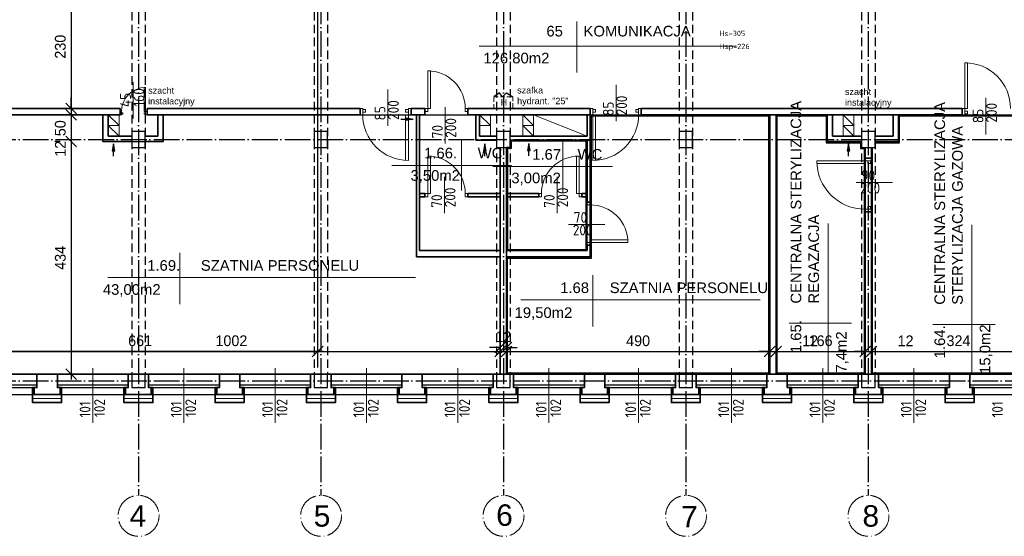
# Model space of a CAD drawing. Header units: millimetres. Extents: x -642 to 14033, y 1994 to 13520.
# Tile 8 of 72: x 1386 to 3220, y 10957 to 11921. Entities that reach past the tile are written whole.
import ezdxf

# ---------------------------------------------------------------- set-up
doc = ezdxf.new("R2010")
doc.units = ezdxf.units.MM
doc.linetypes.add('ACAD_ISO04W100', pattern=[30.5, 24, -3, 0.5, -3])
doc.linetypes.add('KRESKOWA_X2', pattern=[12, 8, -4])
for name, color, linetype, lineweight in [('drzwi', 140, 'Continuous', 13), ('KOMINY', 43, 'Continuous', 15), ('NR', 7, 'Continuous', 13), ('opisy drzwi', 40, 'Continuous', 13), ('opisy pom', 3, 'Continuous', 18), ('OPISY POM. 100', 150, 'Continuous', 20), ('opisy pom.50', 3, 'Continuous', 20), ('sciany', 4, 'Continuous', 35), ('symetria', 7, 'ACAD_ISO04W100', 9), ('słupy', 2, 'Continuous', 30), ('wymiary', 1, 'Continuous', 13), ('ściany-OCIEPLENIE', 201, 'Continuous', 9)]:
    doc.layers.add(name, color=color, linetype=linetype, lineweight=lineweight)
doc.layers.add('POWIERZCHNIA', color=123, linetype='Continuous', plot=False)
doc.styles.add('ISO', font='isocp.shx')
doc.styles.add('ROMANS', font='ROMANS')
doc.styles.add('style1', font='arial.ttf')
doc.styles.add('SYSTEM', font='TXT')
doc.linetypes.add('BATTING', pattern='A,0.0001,-0.1,[134,ltypeshp.shx,S=0.1,R=0,X=-0.1,Y=0],-0.2,[134,ltypeshp.shx,S=0.1,R=180,X=0.1,Y=0],-0.1', length=0.4001)
doc.dimstyles.new('Jacek2', dxfattribs={"dimscale": 2, "dimtxt": 10, "dimasz": 10, "dimexe": 15, "dimexo": 15, "dimgap": 5, "dimtad": 1, "dimdec": 0, "dimzin": 0, "dimdsep": 46, "dimtxsty": 'Standard', "dimblk": 'OBLIQUE', "dimcen": 0, "dimdle": 5, "dimadec": 1, "dimazin": 0, "dimtfac": 1, "dimtdec": 0, "dimtofl": 0, "dimtmove": 0, "dimatfit": 3, "dimfxl": 1, "dimtolj": 1, "dimtzin": 0, "dimarcsym": 0})

# ---------------------------------------------------------------- blocks, each defined once
blk = doc.blocks.new('_OBLIQUE')
at = {"color": 0, "linetype": 'ByBlock'}
blk.add_line((-0.5, -0.5), (0.5, 0.5), dxfattribs=at)
blk = doc.blocks.new('*D18')
at = {"layer": 'Defpoints', "color": 0, "transparency": 16777216}
for p in [(2281.1, 11302), (2281.1, 11302), (1279.6, 11265)]:
    blk.add_point(p, dxfattribs=at)
at = {"layer": 'wymiary', "color": 0, "lineweight": -2, "transparency": 16777216}
for p, q in [((1279.6, 11295), (1279.6, 11332)), ((1269.6, 11302), (2291.1, 11302))]:
    blk.add_line(p, q, dxfattribs=at)
at = {"layer": 'wymiary', "color": 0, "lineweight": -2, "transparency": 16777216, "xscale": 20, "yscale": 20, "zscale": 20, "rotation": 180}
blk.add_blockref('_OBLIQUE', (1279.6, 11302), dxfattribs=at)
at = {"layer": 'wymiary', "color": 0, "lineweight": -2, "transparency": 16777216, "xscale": 20, "yscale": 20, "zscale": 20}
blk.add_blockref('_OBLIQUE', (2281.1, 11302), dxfattribs=at)
at = {"layer": 'wymiary', "color": 0, "transparency": 16777216, "insert": (1780.4, 11322), "char_height": 20, "attachment_point": 5}
blk.add_mtext('\\A1;1002', dxfattribs=at)
blk = doc.blocks.new('*D23')
at = {"layer": 'Defpoints', "color": 0, "transparency": 16777216}
for p in [(1491.1, 11985.4), (1481.7, 11755.4), (1491.1, 11755.4)]:
    blk.add_point(p, dxfattribs=at)
at = {"layer": 'wymiary', "color": 0, "lineweight": -2, "transparency": 16777216}
for p, q in [((1461.1, 11985.4), (1451.7, 11985.4)), ((1481.7, 11995.4), (1481.7, 11745.4)), ((1461.1, 11755.4), (1451.7, 11755.4))]:
    blk.add_line(p, q, dxfattribs=at)
at = {"layer": 'wymiary', "color": 0, "lineweight": -2, "transparency": 16777216, "xscale": 20, "yscale": 20, "zscale": 20}
for p, rotation in [((1481.7, 11985.4), 90), ((1481.7, 11755.4), 270)]:
    blk.add_blockref('_OBLIQUE', p, dxfattribs=dict(at, rotation=rotation))
at = {"layer": 'wymiary', "color": 0, "transparency": 16777216, "insert": (1461.7, 11870.4), "char_height": 20, "attachment_point": 5, "rotation": 90}
blk.add_mtext('\\A1;230', dxfattribs=at)
blk = doc.blocks.new('*D2')
at = {"layer": 'Defpoints', "color": 0, "transparency": 16777216}
for p in [(1491.1, 11743.4), (1481.7, 11693.4), (1491.1, 11693.4)]:
    blk.add_point(p, dxfattribs=at)
at = {"layer": 'wymiary', "color": 0, "lineweight": -2, "transparency": 16777216}
for p, q in [((1461.1, 11743.4), (1451.7, 11743.4)), ((1481.7, 11753.4), (1481.7, 11683.4)), ((1461.1, 11693.4), (1451.7, 11693.4))]:
    blk.add_line(p, q, dxfattribs=at)
at = {"layer": 'wymiary', "color": 0, "lineweight": -2, "transparency": 16777216, "xscale": 20, "yscale": 20, "zscale": 20}
for p, rotation in [((1481.7, 11743.4), 90), ((1481.7, 11693.4), 270)]:
    blk.add_blockref('_OBLIQUE', p, dxfattribs=dict(at, rotation=rotation))
at = {"layer": 'wymiary', "color": 0, "transparency": 16777216, "insert": (1461.7, 11718.4), "char_height": 20, "attachment_point": 5, "rotation": 90}
blk.add_mtext('\\A1;50', dxfattribs=at)
blk = doc.blocks.new('*D3')
at = {"layer": 'Defpoints', "color": 0, "transparency": 16777216}
for p in [(1481.7, 11743.4), (1491.1, 11755.4), (1491.1, 11743.4)]:
    blk.add_point(p, dxfattribs=at)
at = {"layer": 'wymiary', "color": 0, "lineweight": -2, "transparency": 16777216}
for p, q in [((1481.7, 11755.4), (1481.7, 11775.4)), ((1461.1, 11755.4), (1451.7, 11755.4)), ((1461.1, 11743.4), (1451.7, 11743.4)), ((1481.7, 11743.4), (1481.7, 11656.8))]:
    blk.add_line(p, q, dxfattribs=at)
at = {"layer": 'wymiary', "color": 0, "lineweight": -2, "transparency": 16777216, "xscale": 20, "yscale": 20, "zscale": 20}
for p, rotation in [((1481.7, 11755.4), 270), ((1481.7, 11743.4), 90)]:
    blk.add_blockref('_OBLIQUE', p, dxfattribs=dict(at, rotation=rotation))
at = {"layer": 'wymiary', "color": 0, "transparency": 16777216, "insert": (1461.7, 11680.1), "char_height": 20, "attachment_point": 5, "rotation": 90}
blk.add_mtext('\\A1;12', dxfattribs=at)
blk = doc.blocks.new('*D88')
at = {"layer": 'Defpoints', "color": 0, "transparency": 16777216}
for p in [(1491.1, 11693.4), (1481.7, 11259.9), (1491.1, 11259.9)]:
    blk.add_point(p, dxfattribs=at)
at = {"layer": 'wymiary', "color": 0, "lineweight": -2, "transparency": 16777216}
for p, q in [((1461.1, 11693.4), (1451.7, 11693.4)), ((1481.7, 11703.4), (1481.7, 11249.9)), ((1461.1, 11259.9), (1451.7, 11259.9))]:
    blk.add_line(p, q, dxfattribs=at)
at = {"layer": 'wymiary', "color": 0, "lineweight": -2, "transparency": 16777216, "xscale": 20, "yscale": 20, "zscale": 20}
for p, rotation in [((1481.7, 11693.4), 90), ((1481.7, 11259.9), 270)]:
    blk.add_blockref('_OBLIQUE', p, dxfattribs=dict(at, rotation=rotation))
at = {"layer": 'wymiary', "color": 0, "transparency": 16777216, "insert": (1461.7, 11476.7), "char_height": 20, "attachment_point": 5, "rotation": 90}
blk.add_mtext('\\A1;434', dxfattribs=at)
blk = doc.blocks.new('*D169')
at = {"layer": 'Defpoints', "color": 0, "transparency": 16777216}
for p in [(2281.1, 11302), (2293.1, 11309.7), (2293.1, 11301.7)]:
    blk.add_point(p, dxfattribs=at)
at = {"layer": 'wymiary', "color": 0, "lineweight": -2, "transparency": 16777216}
for p, q in [((2281.1, 11332), (2281.1, 11339.7)), ((2293.1, 11331.7), (2293.1, 11339.7)), ((2281.1, 11309.7), (2261.1, 11309.7)), ((2293.1, 11309.7), (2313.1, 11309.7))]:
    blk.add_line(p, q, dxfattribs=at)
at = {"layer": 'wymiary', "color": 0, "lineweight": -2, "transparency": 16777216, "xscale": 20, "yscale": 20, "zscale": 20}
blk.add_blockref('_OBLIQUE', (2281.1, 11309.7), dxfattribs=at)
at = {"layer": 'wymiary', "color": 0, "lineweight": -2, "transparency": 16777216, "xscale": 20, "yscale": 20, "zscale": 20, "rotation": 180}
blk.add_blockref('_OBLIQUE', (2293.1, 11309.7), dxfattribs=at)
at = {"layer": 'wymiary', "color": 0, "transparency": 16777216, "insert": (2287.1, 11329.7), "char_height": 20, "attachment_point": 5}
blk.add_mtext('\\A1;12', dxfattribs=at)
blk = doc.blocks.new('*D170')
at = {"layer": 'Defpoints', "color": 0, "transparency": 16777216}
for p in [(2293.1, 11301.7), (2783.3, 11302), (2783.3, 11259.9)]:
    blk.add_point(p, dxfattribs=at)
at = {"layer": 'wymiary', "color": 0, "lineweight": -2, "transparency": 16777216}
for p, q in [((2293.1, 11331.7), (2293.1, 11332)), ((2783.3, 11289.9), (2783.3, 11332)), ((2283.1, 11302), (2793.3, 11302))]:
    blk.add_line(p, q, dxfattribs=at)
at = {"layer": 'wymiary', "color": 0, "lineweight": -2, "transparency": 16777216, "xscale": 20, "yscale": 20, "zscale": 20, "rotation": 180}
blk.add_blockref('_OBLIQUE', (2293.1, 11302), dxfattribs=at)
at = {"layer": 'wymiary', "color": 0, "lineweight": -2, "transparency": 16777216, "xscale": 20, "yscale": 20, "zscale": 20}
blk.add_blockref('_OBLIQUE', (2783.3, 11302), dxfattribs=at)
at = {"layer": 'wymiary', "color": 0, "transparency": 16777216, "insert": (2538.2, 11322), "char_height": 20, "attachment_point": 5}
blk.add_mtext('\\A1;490', dxfattribs=at)
blk = doc.blocks.new('*D171')
at = {"layer": 'Defpoints', "color": 0, "transparency": 16777216}
for p in [(2795.3, 11302), (2783.3, 11259.9), (2795.3, 11259.9)]:
    blk.add_point(p, dxfattribs=at)
at = {"layer": 'wymiary', "color": 0, "lineweight": -2, "transparency": 16777216}
for p, q in [((2783.3, 11289.9), (2783.3, 11332)), ((2795.3, 11289.9), (2795.3, 11332)), ((2783.3, 11302), (2763.3, 11302)), ((2795.3, 11302), (2882, 11302))]:
    blk.add_line(p, q, dxfattribs=at)
at = {"layer": 'wymiary', "color": 0, "lineweight": -2, "transparency": 16777216, "xscale": 20, "yscale": 20, "zscale": 20}
blk.add_blockref('_OBLIQUE', (2783.3, 11302), dxfattribs=at)
at = {"layer": 'wymiary', "color": 0, "lineweight": -2, "transparency": 16777216, "xscale": 20, "yscale": 20, "zscale": 20, "rotation": 180}
blk.add_blockref('_OBLIQUE', (2795.3, 11302), dxfattribs=at)
at = {"layer": 'wymiary', "color": 0, "transparency": 16777216, "insert": (2858.7, 11322), "char_height": 20, "attachment_point": 5}
blk.add_mtext('\\A1;12', dxfattribs=at)
blk = doc.blocks.new('*D172')
at = {"layer": 'Defpoints', "color": 0, "transparency": 16777216}
for p in [(2961.1, 11302), (2795.3, 11259.9), (2961.1, 11259.9)]:
    blk.add_point(p, dxfattribs=at)
at = {"layer": 'wymiary', "color": 0, "lineweight": -2, "transparency": 16777216}
for p, q in [((2795.3, 11289.9), (2795.3, 11332)), ((2961.1, 11289.9), (2961.1, 11332)), ((2785.3, 11302), (2971.1, 11302))]:
    blk.add_line(p, q, dxfattribs=at)
at = {"layer": 'wymiary', "color": 0, "lineweight": -2, "transparency": 16777216, "xscale": 20, "yscale": 20, "zscale": 20, "rotation": 180}
blk.add_blockref('_OBLIQUE', (2795.3, 11302), dxfattribs=at)
at = {"layer": 'wymiary', "color": 0, "lineweight": -2, "transparency": 16777216, "xscale": 20, "yscale": 20, "zscale": 20}
blk.add_blockref('_OBLIQUE', (2961.1, 11302), dxfattribs=at)
at = {"layer": 'wymiary', "color": 0, "transparency": 16777216, "insert": (2878.2, 11322), "char_height": 20, "attachment_point": 5}
blk.add_mtext('\\A1;166', dxfattribs=at)
blk = doc.blocks.new('*D173')
at = {"layer": 'Defpoints', "color": 0, "transparency": 16777216}
for p in [(2973.1, 11302), (2961.1, 11259.9), (2973.1, 11259.9)]:
    blk.add_point(p, dxfattribs=at)
at = {"layer": 'wymiary', "color": 0, "lineweight": -2, "transparency": 16777216}
for p, q in [((2961.1, 11289.9), (2961.1, 11332)), ((2973.1, 11289.9), (2973.1, 11332)), ((2961.1, 11302), (2941.1, 11302)), ((2973.1, 11302), (3059.8, 11302))]:
    blk.add_line(p, q, dxfattribs=at)
at = {"layer": 'wymiary', "color": 0, "lineweight": -2, "transparency": 16777216, "xscale": 20, "yscale": 20, "zscale": 20}
blk.add_blockref('_OBLIQUE', (2961.1, 11302), dxfattribs=at)
at = {"layer": 'wymiary', "color": 0, "lineweight": -2, "transparency": 16777216, "xscale": 20, "yscale": 20, "zscale": 20, "rotation": 180}
blk.add_blockref('_OBLIQUE', (2973.1, 11302), dxfattribs=at)
at = {"layer": 'wymiary', "color": 0, "transparency": 16777216, "insert": (3036.5, 11322), "char_height": 20, "attachment_point": 5}
blk.add_mtext('\\A1;12', dxfattribs=at)
blk = doc.blocks.new('*D174')
at = {"layer": 'Defpoints', "color": 0, "transparency": 16777216}
for p in [(3297.1, 11302), (2973.1, 11259.9), (3297.1, 11259.9)]:
    blk.add_point(p, dxfattribs=at)
at = {"layer": 'wymiary', "color": 0, "lineweight": -2, "transparency": 16777216}
for p, q in [((2973.1, 11289.9), (2973.1, 11332)), ((3297.1, 11289.9), (3297.1, 11332)), ((2963.1, 11302), (3307.1, 11302))]:
    blk.add_line(p, q, dxfattribs=at)
at = {"layer": 'wymiary', "color": 0, "lineweight": -2, "transparency": 16777216, "xscale": 20, "yscale": 20, "zscale": 20, "rotation": 180}
blk.add_blockref('_OBLIQUE', (2973.1, 11302), dxfattribs=at)
at = {"layer": 'wymiary', "color": 0, "lineweight": -2, "transparency": 16777216, "xscale": 20, "yscale": 20, "zscale": 20}
blk.add_blockref('_OBLIQUE', (3297.1, 11302), dxfattribs=at)
at = {"layer": 'wymiary', "color": 0, "transparency": 16777216, "insert": (3135.1, 11322), "char_height": 20, "attachment_point": 5}
blk.add_mtext('\\A1;324', dxfattribs=at)
blk = doc.blocks.new('*D222')
at = {"layer": 'Defpoints', "color": 0, "transparency": 16777216}
for p in [(1279.6, 12517), (1941.1, 12517), (1279.6, 11302)]:
    blk.add_point(p, dxfattribs=at)
at = {"layer": 'wymiary', "color": 0, "lineweight": -2, "transparency": 16777216}
for p, q in [((1279.6, 12487), (1279.6, 11272)), ((1941.1, 12487), (1941.1, 11272)), ((1951.1, 11302), (1269.6, 11302))]:
    blk.add_line(p, q, dxfattribs=at)
at = {"layer": 'wymiary', "color": 0, "lineweight": -2, "transparency": 16777216, "xscale": 20, "yscale": 20, "zscale": 20, "rotation": 180}
blk.add_blockref('_OBLIQUE', (1279.6, 11302), dxfattribs=at)
at = {"layer": 'wymiary', "color": 0, "lineweight": -2, "transparency": 16777216, "xscale": 20, "yscale": 20, "zscale": 20}
blk.add_blockref('_OBLIQUE', (1941.1, 11302), dxfattribs=at)
at = {"layer": 'wymiary', "color": 0, "transparency": 16777216, "insert": (1610.4, 11322), "char_height": 20, "attachment_point": 5}
blk.add_mtext('\\A1;661', dxfattribs=at)

msp = doc.modelspace()

# ---------------------------------------------------------------- linework, layer by layer
at = {"linetype": 'KRESKOWA_X2', "ltscale": 2}
for p, q in [((1594.6, 12631.4), (1594.6, 11259.9)), ((1619.6, 12631.4), (1619.6, 11259.9)), ((1934.6, 12631.4), (1934.6, 11259.9)), ((1959.6, 12631.4), (1959.6, 11259.9)), ((2274.6, 12631.4), (2274.6, 11259.9)), ((2299.6, 12631.4), (2299.6, 11259.9)), ((2614.6, 12631.4), (2614.6, 11259.9)), ((2639.6, 12631.4), (2639.6, 11259.9)), ((2954.6, 12631.4), (2954.6, 11259.9)), ((2979.6, 12631.4), (2979.6, 11259.9))]:
    msp.add_line(p, q, dxfattribs=at)
at = {"linetype": 'ACAD_ISO04W100', "ltscale": 2}
for p, q in [((1607.1, 12631.4), (1607.1, 11033.7)), ((1947.1, 12631.4), (1947.1, 11033.7)), ((2287.1, 12631.4), (2287.1, 11033.7)), ((2627.1, 12631.4), (2627.1, 11033.7)), ((2967.1, 12631.4), (2967.1, 11033.7)), ((476.7, 11697.4), (13301.1, 11697.4)), ((476.9, 11247.4), (8720.1, 11247.4))]:
    msp.add_line(p, q, dxfattribs=at)
at = {"ltscale": 2}
for p, q in [((1116.1, 11259.9), (4689.1, 11259.9)), ((1121.1, 11221.9), (4643.1, 11221.9))]:
    msp.add_line(p, q, dxfattribs=at)
for p, q in [((1286.1, 11240), (1418.1, 11240)), ((1286.1, 11234.9), (1418.1, 11234.9)), ((1456.1, 11240), (1588.1, 11240)), ((1456.1, 11234.9), (1588.1, 11234.9)), ((1626.1, 11240), (1758.1, 11240)), ((1626.1, 11234.9), (1758.1, 11234.9)), ((1796.1, 11240), (1928.1, 11240)), ((1796.1, 11234.9), (1928.1, 11234.9)), ((1966.1, 11240), (2098.1, 11240)), ((1966.1, 11234.9), (2098.1, 11234.9)), ((2136.1, 11240), (2268.1, 11240)), ((2136.1, 11234.9), (2268.1, 11234.9)), ((2306.1, 11240), (2438.1, 11240)), ((2306.1, 11234.9), (2438.1, 11234.9)), ((2476.1, 11240), (2608.1, 11240)), ((2476.1, 11234.9), (2608.1, 11234.9)), ((2646.1, 11240), (2778.1, 11240)), ((2646.1, 11234.9), (2778.1, 11234.9)), ((2816.1, 11240), (2948.1, 11240)), ((2816.1, 11234.9), (2948.1, 11234.9)), ((2986.1, 11240), (3118.1, 11240)), ((2986.1, 11234.9), (3118.1, 11234.9)), ((3156.1, 11240), (3288.1, 11240)), ((3156.1, 11234.9), (3288.1, 11234.9))]:
    msp.add_line(p, q)
for points in [[(2285.6, 11776.9), (2279.8, 11784.4), (2269.6, 11776.9)], [(2285.6, 11776.9), (2292.8, 11784.4), (2304.7, 11776.9)]]:
    msp.add_lwpolyline(points)
at = {"layer": 'drzwi'}
for points in [[(3147.1, 11755.4, 0), (3152.1, 11755.4, 0), (3152.1, 11840.3, 0), (3147.1, 11840.4, 0), (3147.1, 11755.4, 0)], [(2146.1, 11755.4, 0), (2151.1, 11755.4, 0), (2151.1, 11825.3, 0), (2146.1, 11825.4, 0), (2146.1, 11755.4, 0)], [(1620.6, 11749.4, 0), (1618.1, 11749.4, 0), (1618.1, 11794.4, 0), (1620.6, 11794.4, 0), (1620.6, 11749.4, 0)], [(1575.7, 11743.4, 0), (1573.2, 11743.4, 0), (1573.2, 11749.4, 0), (1575.7, 11749.4, 0), (1575.7, 11743.4, 0)], [(1575.7, 11744.4, 0), (1578.2, 11744.4, 0), (1578.2, 11746.9, 0), (1575.7, 11746.9, 0), (1575.7, 11744.4, 0)], [(1620.6, 11744.4, 0), (1618.1, 11744.4, 0), (1618.1, 11746.9, 0), (1620.6, 11746.9, 0), (1620.6, 11744.4, 0)], [(1620.6, 11743.4, 0), (1623.1, 11743.4, 0), (1623.1, 11749.4, 0), (1620.6, 11749.4, 0), (1620.6, 11743.4, 0)], [(2025.1, 11755.4, 0), (2020.1, 11755.4, 0), (2020.1, 11743.4, 0), (2025.1, 11743.4, 0), (2025.1, 11755.4, 0)], [(2025.1, 11753.4, 0), (2030.1, 11753.4, 0), (2030.1, 11748.4, 0), (2025.1, 11748.4, 0), (2025.1, 11753.4, 0)], [(2110.1, 11753.4, 0), (2105.1, 11753.4, 0), (2105.1, 11748.4, 0), (2110.1, 11748.4, 0), (2110.1, 11753.4, 0)], [(2110.1, 11743.4, 0), (2105.1, 11743.4, 0), (2105.1, 11658.6, 0), (2110.1, 11658.4, 0), (2110.1, 11743.4, 0)], [(2110.1, 11755.4, 0), (2115.1, 11755.4, 0), (2115.1, 11743.4, 0), (2110.1, 11743.4, 0), (2110.1, 11755.4, 0)], [(2146.1, 11749.4, 0), (2141.1, 11749.4, 0), (2141.1, 11755.4, 0), (2146.1, 11755.4, 0), (2146.1, 11749.4, 0)], [(2221.1, 11749.4, 0), (2216.1, 11749.4, 0), (2216.1, 11755.4, 0), (2221.1, 11755.4, 0), (2221.1, 11749.4, 0)], [(2454.1, 11755.4, 0), (2449.1, 11755.4, 0), (2449.1, 11743.4, 0), (2454.1, 11743.4, 0), (2454.1, 11755.4, 0)], [(2454.1, 11753.4, 0), (2459.1, 11753.4, 0), (2459.1, 11748.4, 0), (2454.1, 11748.4, 0), (2454.1, 11753.4, 0)], [(2454.1, 11743.4, 0), (2459.1, 11743.4, 0), (2459.1, 11658.6, 0), (2454.1, 11658.4, 0), (2454.1, 11743.4, 0)], [(2539.1, 11753.4, 0), (2534.1, 11753.4, 0), (2534.1, 11748.4, 0), (2539.1, 11748.4, 0), (2539.1, 11753.4, 0)], [(2539.1, 11755.4, 0), (2544.1, 11755.4, 0), (2544.1, 11743.4, 0), (2539.1, 11743.4, 0), (2539.1, 11755.4, 0)], [(3147.1, 11743.4, 0), (3142.1, 11743.4, 0), (3142.1, 11755.4, 0), (3147.1, 11755.4, 0), (3147.1, 11743.4, 0)], [(3147.1, 11745.4, 0), (3152.1, 11745.4, 0), (3152.1, 11750.4, 0), (3147.1, 11750.4, 0), (3147.1, 11745.4, 0)], [(2146.1, 11596.4, 0), (2151.1, 11596.4, 0), (2151.1, 11666.3, 0), (2146.1, 11666.4, 0), (2146.1, 11596.4, 0)], [(2428.1, 11596.4, 0), (2423.1, 11596.4, 0), (2423.1, 11666.3, 0), (2428.1, 11666.4, 0), (2428.1, 11596.4, 0)], [(2961.1, 11657.4, 0), (2961.1, 11652.4, 0), (2871.1, 11652.4, 0), (2871.1, 11657.4, 0), (2961.1, 11657.4, 0)], [(2973.1, 11657.4, 0), (2973.1, 11662.4, 0), (2961.1, 11662.4, 0), (2961.1, 11657.4, 0), (2973.1, 11657.4, 0)], [(2971.1, 11657.4, 0), (2971.1, 11652.4, 0), (2966.1, 11652.4, 0), (2966.1, 11657.4, 0), (2971.1, 11657.4, 0)], [(2146.1, 11590.4, 0), (2141.1, 11590.4, 0), (2141.1, 11596.4, 0), (2146.1, 11596.4, 0), (2146.1, 11590.4, 0)], [(2221.1, 11590.4, 0), (2216.1, 11590.4, 0), (2216.1, 11596.4, 0), (2221.1, 11596.4, 0), (2221.1, 11590.4, 0)], [(2353.1, 11590.4, 0), (2358.1, 11590.4, 0), (2358.1, 11596.4, 0), (2353.1, 11596.4, 0), (2353.1, 11590.4, 0)], [(2428.1, 11590.4, 0), (2433.1, 11590.4, 0), (2433.1, 11596.4, 0), (2428.1, 11596.4, 0), (2428.1, 11590.4, 0)], [(2443.1, 11580.4, 0), (2443.1, 11575.4, 0), (2449.1, 11575.4, 0), (2449.1, 11580.4, 0), (2443.1, 11580.4, 0)], [(2973.1, 11567.4, 0), (2973.1, 11562.4, 0), (2961.1, 11562.4, 0), (2961.1, 11567.4, 0), (2973.1, 11567.4, 0)], [(2971.1, 11567.4, 0), (2971.1, 11572.4, 0), (2966.1, 11572.4, 0), (2966.1, 11567.4, 0), (2971.1, 11567.4, 0)], [(2443.1, 11505.4, 0), (2443.1, 11500.4, 0), (2449.1, 11500.4, 0), (2449.1, 11505.4, 0), (2443.1, 11505.4, 0)], [(2449.1, 11505.4, 0), (2449.1, 11510.4, 0), (2518.9, 11510.4, 0), (2519.1, 11505.4, 0), (2449.1, 11505.4, 0)]]:
    msp.add_polyline3d(points, dxfattribs=at)
for centre, radius, start, end in [((3147.1, 11755.4), 85, 359.9999, 90.0003), ((2146.1, 11755.4), 70, 359.9501, 90.0003), ((1620.6, 11749.4), 45, 90, 180), ((2110.1, 11743.4), 85, 179.996, 269.9964), ((2454.1, 11743.4), 85, 270, 0.0003), ((2146.1, 11596.4), 70, 359.9501, 90.0003), ((2428.1, 11596.4), 70, 90, 180.0501), ((2961.1, 11657.4), 90, 180, 270), ((2449.1, 11505.4), 70, 0, 90.0501)]:
    msp.add_arc(centre, radius, start, end, dxfattribs=at)
at = {"layer": 'KOMINY'}
for p, q in [((1551.1, 11703.4), (1551.1, 11743.4)), ((1551.1, 11743.4), (1571.1, 11723.4)), ((1571.1, 11703.4), (1571.1, 11743.4)), ((2242.9, 11743.4), (2262.9, 11723.4)), ((2323.1, 11743.4), (2343.1, 11723.4)), ((2443.1, 11703.4), (2343.1, 11743.4)), ((2920.3, 11743.4), (2940.3, 11723.4)), ((1571.1, 11723.4), (1551.1, 11723.4)), ((1551.1, 11723.4), (1571.1, 11703.4)), ((2323.1, 11723.4), (2343.1, 11703.4)), ((2920.3, 11723.4), (2940.3, 11703.4))]:
    msp.add_line(p, q, dxfattribs=at)
for points in [[(2262.9, 11723.4), (2242.9, 11723.4), (2242.9, 11743.4), (2262.9, 11743.4)], [(2343.1, 11723.4), (2323.1, 11723.4), (2323.1, 11743.4), (2343.1, 11743.4)], [(2940.3, 11723.4), (2920.3, 11723.4), (2920.3, 11743.4), (2940.3, 11743.4)], [(2262.9, 11703.4), (2242.9, 11703.4), (2242.9, 11723.4), (2262.9, 11723.4)], [(2343.1, 11703.4), (2323.1, 11703.4), (2323.1, 11723.4), (2343.1, 11723.4)], [(2940.3, 11703.4), (2920.3, 11703.4), (2920.3, 11723.4), (2940.3, 11723.4)]]:
    msp.add_lwpolyline(points, close=True, dxfattribs=at)
at = {"layer": 'KOMINY', "lineweight": 30}
for points in [[(2096, 11735.3), (2119.3, 11735.3), (2106.2, 11732.8), (2106.2, 11737.9), (2119.3, 11735.3)], [(1560.5, 11666.1), (1560.5, 11689.3), (1558, 11676.2), (1563.1, 11676.2), (1560.5, 11689.3)], [(2252.4, 11666.1), (2252.4, 11689.3), (2249.9, 11676.2), (2255, 11676.2), (2252.4, 11689.3)], [(2334.7, 11666.9), (2334.7, 11690.2), (2332.2, 11677.1), (2337.3, 11677.1), (2334.7, 11690.2)], [(2930.3, 11666.1), (2930.3, 11689.3), (2927.8, 11676.2), (2932.9, 11676.2), (2930.3, 11689.3)]]:
    msp.add_lwpolyline(points, dxfattribs=at)
at = {"layer": 'opisy drzwi'}
for p, q in [((1597.6, 11804.1), (1597.6, 11736.3)), ((2497.2, 11731.5), (2497.2, 11799.3)), ((2071.8, 11723), (2071.8, 11790.9)), ((3186.2, 11706.9), (3186.2, 11774.8)), ((2178.8, 11689.7), (2178.8, 11757.6)), ((2177.4, 11560.2), (2177.4, 11628)), ((2387.2, 11560.2), (2387.2, 11628)), ((2944.3, 11617.2), (3012.2, 11617.2)), ((2408.4, 11538.9), (2476.3, 11538.9)), ((1522.1, 11270.7), (1522.1, 11169)), ((1692.1, 11270.7), (1692.1, 11169)), ((1862.1, 11270.7), (1862.1, 11169)), ((2032.1, 11270.7), (2032.1, 11169)), ((2202.1, 11270.7), (2202.1, 11169)), ((2372.1, 11270.7), (2372.1, 11169)), ((2538.8, 11270.7), (2538.8, 11169)), ((2712.1, 11270.7), (2712.1, 11169)), ((2882.1, 11270.7), (2882.1, 11169)), ((3052.1, 11270.7), (3052.1, 11169))]:
    msp.add_line(p, q, dxfattribs=at)
at = {"layer": 'opisy pom'}
for p, q in [((2892.1, 11262.9), (2892.1, 11540.6)), ((3159.8, 11260.5), (3159.8, 11538.2)), ((2935.5, 11354.9), (2819.7, 11354.9)), ((3203.2, 11352.5), (3087.4, 11352.5))]:
    msp.add_line(p, q, dxfattribs=at)
at = {"layer": 'OPISY POM. 100'}
for p, q in [((2424.2, 11917.5), (2424.2, 11822.1)), ((2241.9, 11871.6), (2721.4, 11871.6)), ((2209.4, 11697.5), (2209.4, 11602.1)), ((2398.1, 11694.8), (2398.1, 11599.4)), ((2079.3, 11648.6), (2302.5, 11648.6)), ((2267.3, 11647.1), (2490.5, 11647.1)), ((1684.1, 11486), (1684.1, 11390.6)), ((1549.9, 11440.1), (2123.2, 11440.1)), ((2453.6, 11444.3), (2453.6, 11348.9)), ((2319.5, 11398.4), (2765.9, 11398.4))]:
    msp.add_line(p, q, dxfattribs=at)
at = {"layer": 'opisy pom.50', "linetype": 'KRESKOWA_X2'}
msp.add_lwpolyline([(2304.7, 11776.9), (2304.7, 11755.4), (2269.6, 11755.4), (2269.6, 11776.9)], close=True, dxfattribs=at)
at = {"layer": 'POWIERZCHNIA'}
for points in [[(1279.6, 11743.4), (1541.1, 11743.4), (1541.1, 11693.4), (1653.1, 11693.4), (1653.1, 11743.4), (2125.1, 11743.4), (2125.1, 11478.4), (2281.1, 11478.4), (2281.1, 11259.9), (1279.6, 11259.9), (1279.6, 11743.4)], [(2131.1, 11743.4), (2235.9, 11743.4), (2235.9, 11696.4), (2274.6, 11696.4), (2274.6, 11682.4), (2281.1, 11682.4), (2281.1, 11490.4), (2131.1, 11490.4), (2131.1, 11743.4)], [(2293.1, 11478.4), (2449.1, 11478.4), (2449.1, 11743.4), (2783.3, 11743.4), (2783.3, 11259.9), (2293.1, 11259.9), (2293.1, 11478.4)], [(2795.3, 11743.4), (2890.3, 11743.4), (2890.3, 11693.4), (2954.6, 11693.4), (2954.6, 11682.4), (2961.1, 11682.4), (2961.1, 11259.9), (2795.3, 11259.9), (2795.3, 11743.4)], [(2973.1, 11682.4), (2979.6, 11682.4), (2979.6, 11693.4), (3023.1, 11693.4), (3023.1, 11743.4), (3297.1, 11743.4), (3297.1, 11259.9), (2973.1, 11259.9), (2973.1, 11682.4), (2979.6, 11682.4), (2979.6, 11693.4)], [(2981.6, 11691.4), (3025.1, 11691.4), (3025.1, 11741.4), (3295.1, 11741.4), (3295.1, 11261.9), (2975.1, 11261.9), (2975.1, 11680.4)], [(2443.1, 11696.4), (2338.3, 11696.4), (2338.3, 11696.4), (2299.6, 11696.4), (2299.6, 11682.4), (2293.1, 11682.4), (2293.1, 11490.4), (2443.1, 11490.4), (2443.1, 11696.4)]]:
    msp.add_lwpolyline(points, dxfattribs=at)
for points in [[(2295.1, 11476.4), (2451.1, 11476.4), (2451.1, 11741.4), (2781.3, 11741.4), (2781.3, 11261.9), (2295.1, 11261.9)], [(2797.3, 11741.4), (2888.3, 11741.4), (2888.3, 11691.4), (2952.6, 11691.4), (2952.6, 11680.4), (2959.1, 11680.4), (2959.1, 11261.9), (2797.3, 11261.9)], [(2441.1, 11694.4), (2338.3, 11694.4), (2301.6, 11694.4), (2301.6, 11680.4), (2295.1, 11680.4), (2295.1, 11492.4), (2441.1, 11492.4)]]:
    msp.add_lwpolyline(points, close=True, dxfattribs=at)
at = {"layer": 'sciany'}
for p, q in [((1254.6, 11755.4), (1573.2, 11755.4)), ((1279.6, 11743.4), (1573.2, 11743.4)), ((1551.1, 11703.4), (1551.1, 11743.4)), ((1623.2, 11755.4), (2020.1, 11755.4)), ((1623.2, 11743.4), (2020.1, 11743.4)), ((1643.1, 11743.4), (1643.1, 11703.4)), ((1941.1, 11743.4), (1793.1, 11743.4)), ((2020.1, 11755.4), (2020.1, 11743.4)), ((2115.1, 11755.4), (2141.1, 11755.4)), ((2115.1, 11755.4), (2115.1, 11743.4)), ((2115.1, 11743.4), (2141.1, 11743.4)), ((2125.1, 11743.4), (2125.1, 11478.4)), ((2131.1, 11743.4), (2131.1, 11490.4)), ((2141.1, 11755.4), (2141.1, 11743.4)), ((2221.1, 11755.4), (2221.1, 11743.4)), ((2221.1, 11755.4), (2449.1, 11755.4)), ((2221.1, 11743.4), (2235.9, 11743.4)), ((2242.9, 11743.4), (2242.9, 11703.4)), ((2443.1, 11743.4), (2443.1, 11703.4)), ((2449.1, 11755.4), (2449.1, 11743.4)), ((2544.1, 11755.4), (2544.1, 11743.4)), ((2544.1, 11755.4), (3142.1, 11755.4)), ((2544.1, 11743.4), (3142.1, 11743.4)), ((2783.3, 11743.4), (2783.3, 11259.9)), ((2795.3, 11743.4), (2795.3, 11259.9)), ((2890.3, 11743.4), (2890.3, 11693.4)), ((2890.3, 11693.4), (2890.3, 11743.4)), ((2900.3, 11743.4), (2900.3, 11703.4)), ((3013.1, 11703.4), (3013.1, 11743.4)), ((3023.1, 11693.4), (3023.1, 11743.4)), ((3142.1, 11755.4), (3142.1, 11743.4)), ((1594.6, 11703.4), (1551.1, 11703.4)), ((1643.1, 11703.4), (1619.6, 11703.4)), ((2242.9, 11703.4), (2274.6, 11703.4)), ((2299.6, 11703.4), (2443.1, 11703.4)), ((2443.1, 11696.4), (2443.1, 11580.4)), ((2449.1, 11696.4), (2449.1, 11580.4)), ((2890.3, 11693.4), (2954.6, 11693.4)), ((2900.3, 11703.4), (2954.6, 11703.4)), ((3013.1, 11703.4), (2979.6, 11703.4)), ((3023.1, 11693.4), (2979.6, 11693.4)), ((2281.1, 11682.4), (2281.1, 11259.9)), ((2293.1, 11682.4), (2293.1, 11259.9)), ((2961.1, 11682.4), (2961.1, 11662.4)), ((2973.1, 11682.4), (2973.1, 11662.4)), ((2973.1, 11662.4), (2961.1, 11662.4)), ((2131.1, 11596.4), (2141.1, 11596.4)), ((2141.1, 11596.4), (2141.1, 11590.4)), ((2221.1, 11596.4), (2221.1, 11590.4)), ((2221.1, 11596.4), (2281.1, 11596.4)), ((2293.1, 11596.4), (2353.1, 11596.4)), ((2353.1, 11596.4), (2353.1, 11590.4)), ((2433.1, 11596.4), (2433.1, 11590.4)), ((2433.1, 11596.4), (2443.1, 11596.4)), ((2131.1, 11590.4), (2141.1, 11590.4)), ((2221.1, 11590.4), (2281.1, 11590.4)), ((2293.1, 11590.4), (2353.1, 11590.4)), ((2433.1, 11590.4), (2443.1, 11590.4)), ((2443.1, 11580.4), (2449.1, 11580.4)), ((2973.1, 11562.4), (2961.1, 11562.4)), ((2961.1, 11562.4), (2961.1, 11259.9)), ((2973.1, 11562.4), (2973.1, 11259.9)), ((2131.1, 11490.4), (2281.1, 11490.4)), ((2293.1, 11490.4), (2443.1, 11490.4)), ((2443.1, 11500.4), (2443.1, 11490.4)), ((2443.1, 11500.4), (2449.1, 11500.4)), ((2449.1, 11500.4), (2449.1, 11478.4)), ((2125.1, 11478.4), (2281.1, 11478.4)), ((2293.1, 11478.4), (2449.1, 11478.4))]:
    msp.add_line(p, q, dxfattribs=at)
for points in [[(1594.6, 11693.4), (1541.1, 11693.4), (1541.1, 11743.4), (1541.1, 11743.4)], [(1573.2, 11755.4), (1573.2, 11743.4)], [(1623.2, 11743.4), (1653.1, 11743.4), (1653.1, 11693.4), (1619.6, 11693.4)], [(1623.2, 11755.4), (1623.2, 11743.4)], [(2299.6, 11696.4), (2449.1, 11696.4), (2449.1, 11743.4), (2235.9, 11743.4), (2235.9, 11696.4), (2274.6, 11696.4)], [(1418.1, 11259.9), (1456.1, 11259.9), (1456.1, 11234.9), (1461.1, 11234.9), (1461.1, 11221.9), (1413.1, 11221.9), (1413.1, 11234.9), (1418.1, 11234.9), (1418.1, 11259.9)], [(1588.1, 11259.9), (1626.1, 11259.9), (1626.1, 11234.9), (1631.1, 11234.9), (1631.1, 11221.9), (1583.1, 11221.9), (1583.1, 11234.9), (1588.1, 11234.9), (1588.1, 11259.9)], [(1758.1, 11259.9), (1796.1, 11259.9), (1796.1, 11234.9), (1801.1, 11234.9), (1801.1, 11221.9), (1753.1, 11221.9), (1753.1, 11234.9), (1758.1, 11234.9), (1758.1, 11259.9)], [(1928.1, 11259.9), (1966.1, 11259.9), (1966.1, 11234.9), (1971.1, 11234.9), (1971.1, 11221.9), (1923.1, 11221.9), (1923.1, 11234.9), (1928.1, 11234.9), (1928.1, 11259.9)], [(2098.1, 11259.9), (2136.1, 11259.9), (2136.1, 11234.9), (2141.1, 11234.9), (2141.1, 11221.9), (2093.1, 11221.9), (2093.1, 11234.9), (2098.1, 11234.9), (2098.1, 11259.9)], [(2268.1, 11259.9), (2306.1, 11259.9), (2306.1, 11234.9), (2311.1, 11234.9), (2311.1, 11221.9), (2263.1, 11221.9), (2263.1, 11234.9), (2268.1, 11234.9), (2268.1, 11259.9)], [(2438.1, 11259.9), (2476.1, 11259.9), (2476.1, 11234.9), (2481.1, 11234.9), (2481.1, 11221.9), (2433.1, 11221.9), (2433.1, 11234.9), (2438.1, 11234.9), (2438.1, 11259.9)], [(2608.1, 11259.9), (2646.1, 11259.9), (2646.1, 11234.9), (2651.1, 11234.9), (2651.1, 11221.9), (2603.1, 11221.9), (2603.1, 11234.9), (2608.1, 11234.9), (2608.1, 11259.9)], [(2778.1, 11259.9), (2816.1, 11259.9), (2816.1, 11234.9), (2821.1, 11234.9), (2821.1, 11221.9), (2773.1, 11221.9), (2773.1, 11234.9), (2778.1, 11234.9), (2778.1, 11259.9)], [(2948.1, 11259.9), (2986.1, 11259.9), (2986.1, 11234.9), (2991.1, 11234.9), (2991.1, 11221.9), (2943.1, 11221.9), (2943.1, 11234.9), (2948.1, 11234.9), (2948.1, 11259.9)], [(3118.1, 11259.9), (3156.1, 11259.9), (3156.1, 11234.9), (3161.1, 11234.9), (3161.1, 11221.9), (3113.1, 11221.9), (3113.1, 11234.9), (3118.1, 11234.9), (3118.1, 11259.9)], [(1413.1, 11234.9), (1410.1, 11234.9), (1410.1, 11206.9), (1464.1, 11206.9), (1464.1, 11234.9), (1461.1, 11234.9)], [(1583.1, 11234.9), (1580.1, 11234.9), (1580.1, 11206.9), (1634.1, 11206.9), (1634.1, 11234.9), (1631.1, 11234.9)], [(1753.1, 11234.9), (1750.1, 11234.9), (1750.1, 11206.9), (1804.1, 11206.9), (1804.1, 11234.9), (1801.1, 11234.9)], [(1923.1, 11234.9), (1920.1, 11234.9), (1920.1, 11206.9), (1974.1, 11206.9), (1974.1, 11234.9), (1971.1, 11234.9)], [(2093.1, 11234.9), (2090.1, 11234.9), (2090.1, 11206.9), (2144.1, 11206.9), (2144.1, 11234.9), (2141.1, 11234.9)], [(2263.1, 11234.9), (2260.1, 11234.9), (2260.1, 11206.9), (2314.1, 11206.9), (2314.1, 11234.9), (2311.1, 11234.9)], [(2433.1, 11234.9), (2430.1, 11234.9), (2430.1, 11206.9), (2484.1, 11206.9), (2484.1, 11234.9), (2481.1, 11234.9)], [(2603.1, 11234.9), (2600.1, 11234.9), (2600.1, 11206.9), (2654.1, 11206.9), (2654.1, 11234.9), (2651.1, 11234.9)], [(2773.1, 11234.9), (2770.1, 11234.9), (2770.1, 11206.9), (2824.1, 11206.9), (2824.1, 11234.9), (2821.1, 11234.9)], [(2943.1, 11234.9), (2940.1, 11234.9), (2940.1, 11206.9), (2994.1, 11206.9), (2994.1, 11234.9), (2991.1, 11234.9)], [(3113.1, 11234.9), (3110.1, 11234.9), (3110.1, 11206.9), (3164.1, 11206.9), (3164.1, 11234.9), (3161.1, 11234.9)]]:
    msp.add_lwpolyline(points, dxfattribs=at)
at = {"layer": 'symetria', "ltscale": 2}
for centre in [(1607.5, 10995.6), (1947.5, 10995.6), (2287.5, 10995.6), (2627.5, 10995.6), (2967.5, 10995.6), (2967.5, 10995.6)]:
    msp.add_circle(centre, 38.1, dxfattribs=at)
at = {"layer": 'słupy'}
for points in [[(1594.6, 11682.4), (1619.6, 11682.4), (1619.6, 11712.4), (1594.6, 11712.4)], [(1934.6, 11682.4), (1959.6, 11682.4), (1959.6, 11712.4), (1934.6, 11712.4)], [(1934.6, 11682.4), (1959.6, 11682.4), (1959.6, 11712.4), (1934.6, 11712.4)], [(2274.6, 11682.4), (2299.6, 11682.4), (2299.6, 11712.4), (2274.6, 11712.4)], [(2614.6, 11682.4), (2639.6, 11682.4), (2639.6, 11712.4), (2614.6, 11712.4)], [(2954.6, 11682.4), (2979.6, 11682.4), (2979.6, 11712.4), (2954.6, 11712.4)], [(1594.6, 11234.9), (1619.6, 11234.9), (1619.6, 11259.9), (1594.6, 11259.9)], [(1934.6, 11234.9), (1959.6, 11234.9), (1959.6, 11259.9), (1934.6, 11259.9)], [(2274.6, 11234.9), (2299.6, 11234.9), (2299.6, 11259.9), (2274.6, 11259.9)], [(2614.6, 11234.9), (2639.6, 11234.9), (2639.6, 11259.9), (2614.6, 11259.9)], [(2954.6, 11234.9), (2979.6, 11234.9), (2979.6, 11259.9), (2954.6, 11259.9)]]:
    msp.add_lwpolyline(points, close=True, dxfattribs=at)
at = {"layer": 'ściany-OCIEPLENIE', "linetype": 'BATTING', "ltscale": 3}
for p, q in [((1411.6, 11234.9), (1411.6, 11221.9)), ((1462.6, 11234.9), (1462.6, 11221.9)), ((1581.6, 11234.9), (1581.6, 11221.9)), ((1632.6, 11234.9), (1632.6, 11221.9)), ((1751.6, 11234.9), (1751.6, 11221.9)), ((1802.6, 11234.9), (1802.6, 11221.9)), ((1921.6, 11234.9), (1921.6, 11221.9)), ((1972.6, 11234.9), (1972.6, 11221.9)), ((2091.6, 11234.9), (2091.6, 11221.9)), ((2142.6, 11234.9), (2142.6, 11221.9)), ((2261.6, 11234.9), (2261.6, 11221.9)), ((2312.6, 11234.9), (2312.6, 11221.9)), ((2431.6, 11234.9), (2431.6, 11221.9)), ((2482.6, 11234.9), (2482.6, 11221.9)), ((2601.6, 11234.9), (2601.6, 11221.9)), ((2652.6, 11234.9), (2652.6, 11221.9)), ((2771.6, 11234.9), (2771.6, 11221.9)), ((2822.6, 11234.9), (2822.6, 11221.9)), ((2941.6, 11234.9), (2941.6, 11221.9)), ((2992.6, 11234.9), (2992.6, 11221.9)), ((3111.6, 11234.9), (3111.6, 11221.9)), ((3162.6, 11234.9), (3162.6, 11221.9))]:
    msp.add_line(p, q, dxfattribs=at)
at = {"layer": 'ściany-OCIEPLENIE', "linetype": 'BATTING', "ltscale": 14}
for p, q in [((1464.1, 11214.4), (1410.1, 11214.4)), ((1634.1, 11214.4), (1580.1, 11214.4)), ((1804.1, 11214.4), (1750.1, 11214.4)), ((1974.1, 11214.4), (1920.1, 11214.4)), ((2144.1, 11214.4), (2090.1, 11214.4)), ((2314.1, 11214.4), (2260.1, 11214.4)), ((2484.1, 11214.4), (2430.1, 11214.4)), ((2654.1, 11214.4), (2600.1, 11214.4)), ((2824.1, 11214.4), (2770.1, 11214.4)), ((2994.1, 11214.4), (2940.1, 11214.4)), ((3164.1, 11214.4), (3110.1, 11214.4))]:
    msp.add_line(p, q, dxfattribs=at)

# ---------------------------------------------------------------- texts
at = {"layer": 'NR', "ltscale": 5, "char_height": 40, "width": 65, "attachment_point": 1, "style": 'style1'}
for s, insert in [('4', (1590.6, 11015.5)), ('5', (1933.7, 11015.5)), ('6', (2273.7, 11017)), ('7', (2618.2, 11014)), ('8', (2956.2, 11015.5)), ('8', (2956.2, 11015.5))]:
    msp.add_mtext(s, dxfattribs=dict(at, insert=insert))
at = {"layer": 'opisy drzwi', "style": 'ISO'}
for s, p in [('160', (1618.1, 11758.7)), ('45', (1593.1, 11757.8)), ('200', (2092.4, 11733.8)), ('200', (2517.7, 11742.3)), ('85', (2067.4, 11732.9)), ('85', (2492.7, 11741.4)), ('200', (3206.7, 11728.8)), ('200', (2199.3, 11700.5)), ('85', (3181.7, 11727.9)), ('70', (2174.3, 11699.6)), ('200', (2198, 11571)), ('200', (2407.8, 11571)), ('70', (2173, 11570.1)), ('70', (2382.7, 11570.1)), ('101', (1517.7, 11179)), ('102', (1544.7, 11179.9)), ('101', (1687.7, 11179)), ('102', (1714.7, 11179.9)), ('101', (1857.7, 11179)), ('102', (1884.7, 11179.9)), ('101', (2027.7, 11179)), ('102', (2054.7, 11179.9)), ('101', (2197.7, 11179)), ('102', (2224.7, 11179.9)), ('101', (2367.7, 11179)), ('102', (2394.7, 11179.9)), ('101', (2534.4, 11179)), ('102', (2561.4, 11179.9)), ('101', (2707.7, 11179)), ('102', (2734.7, 11179.9)), ('101', (2877.7, 11179)), ('102', (2904.7, 11179.9)), ('101', (3047.7, 11179)), ('102', (3074.7, 11179.9)), ('101', (3217.7, 11179))]:
    msp.add_text(s, height=20, rotation=90, dxfattribs=at).set_placement(p)
for s, p in [('90', (2954.2, 11620.4)), ('200', (2952.3, 11596.7)), ('70', (2418.3, 11542)), ('200', (2416.5, 11518.4))]:
    msp.add_text(s, height=20, dxfattribs=at).set_placement(p)
at = {"layer": 'opisy pom', "char_height": 19.8, "attachment_point": 1, "style": 'SYSTEM'}
for s, insert in [('{\\fArial|b0|i0|c238|p34;65     KOMUNIKACJA}', (2367.3, 11909.3)), ('{\\fArial|b0|i0|c238|p34;126,80m2  }', (2249.9, 11859.1)), ('{\\fArial|b0|i0|c238|p34;1.66.     WC}', (2139.4, 11682)), ('{\\fArial|b0|i0|c238|p34;1.67    WC}', (2340.9, 11679.5)), ('{\\fArial|b0|i0|c238|p34;3,50m2  }', (2114.1, 11640.2)), ('{\\fArial|b0|i0|c238|p34;3,00m2  }', (2302, 11635.6)), ('{\\fArial|b0|i0|c238|p34;1.69.     SZATNIA PERSONELU}', (1623.5, 11472.4)), ('{\\fArial|b0|i0|c238|p34;1.68     SZATNIA PERSONELU}', (2393, 11430.8)), ('{\\fArial|b0|i0|c238|p34;43,00m2  }', (1540.9, 11427.6)), ('{\\fArial|b0|i0|c238|p34;19,50m2  }', (2308, 11384.4))]:
    msp.add_mtext(s, dxfattribs=dict(at, insert=insert))
at = {"layer": 'opisy pom', "char_height": 19.8, "attachment_point": 1, "rotation": 90, "style": 'SYSTEM'}
for s, insert in [('{\\fArial|b0|i0|c238|p34;1.65.    CENTRALNA STERYLIZACJA\\P            REGAZACJA}', (2822.4, 11299.1)), ('{\\fArial|b0|i0|c238|p34;1.64.     CENTRALNA STERYLIZACJA\\P             STERYLIZACJA GAZOWA}', (3090.3, 11289.3)), ('{\\fArial|b0|i0|c238|p34;7,4m2  }', (2906.9, 11262.7)), ('{\\fArial|b0|i0|c238|p34;15,0m2  }', (3174.6, 11260.3))]:
    msp.add_mtext(s, dxfattribs=dict(at, insert=insert))
at = {"layer": 'OPISY POM. 100', "char_height": 12, "attachment_point": 1, "style": 'ROMANS'}
for s, insert in [('{\\fArial|b0|i0|c238|p34;szafka \\Phydrant. "25"}', (2312.8, 11795.2)), ('{\\fArial|b0|i0|c238|p34;szacht\\Pinstalacyjny}', (1625.3, 11794.8)), ('{\\fArial|b0|i0|c238|p34;szacht\\Pinstalacyjny}', (2923.7, 11792.4))]:
    msp.add_mtext(s, dxfattribs=dict(at, insert=insert))
at = {"layer": 'opisy pom.50', "attachment_point": 1}
for s, insert, char_height, style in [('{\\Fisocp.shx;Hs=305}', (2689.6, 11900.1), 10, 'ROMANS'), ('{\\Fisocp.shx;Hsp=226}', (2689.9, 11876), 10, 'ROMANS'), ('H', (2282, 11773.1), 12.5, 'SYSTEM')]:
    msp.add_mtext(s, dxfattribs=dict(at, insert=insert, char_height=char_height, style=style))

# ---------------------------------------------------------------- dimensions: what is measured, and where the dimension line sits
at = {"layer": 'wymiary'}
for base, p1, p2, picture, middle in [((1279.6278, 11301.9728), (1941.1268, 12516.9876), (1279.6278, 12516.9889), '*D222', (1610.3773, 11321.9728)), ((2281.1268242, 11301.9728014), (1279.6268242, 11265.0423279), (2281.1268242, 11301.9728014), '*D18', (1780.3768242, 11321.9728014)), ((2783.3, 11302), (2293.1, 11301.7), (2783.3, 11259.9), '*D170', (2538.2, 11322)), ((2795.3, 11302), (2783.3, 11259.9), (2795.3, 11259.9), '*D171', (2858.7, 11322)), ((2961.1, 11302), (2795.3, 11259.9), (2961.1, 11259.9), '*D172', (2878.2, 11322)), ((2973.1, 11302), (2961.1, 11259.9), (2973.1, 11259.9), '*D173', (3036.5, 11322)), ((3297.1, 11302), (2973.1, 11259.9), (3297.1, 11259.9), '*D174', (3135.1, 11322))]:
    dim = msp.add_linear_dim(base=base, p1=p1, p2=p2, dimstyle='Jacek2', dxfattribs=at)
    dim.commit()
    dim.dimension.update_dxf_attribs({"geometry": picture, "text_midpoint": middle})
for base, p1, p2, picture, middle in [((1481.7, 11755.4), (1491.1, 11985.4), (1491.1, 11755.4), '*D23', (1461.7, 11870.4)), ((1481.7, 11743.4), (1491.1, 11755.4), (1491.1, 11743.4), '*D3', (1461.7, 11680.1)), ((1481.7, 11693.4), (1491.1, 11743.4), (1491.1, 11693.4), '*D2', (1461.7, 11718.4)), ((1481.7134219, 11259.9386018), (1491.1268224, 11693.4386018), (1491.1268224, 11259.9386018), '*D88', (1461.7134219, 11476.6886018))]:
    dim = msp.add_linear_dim(base=base, p1=p1, p2=p2, angle=90, dimstyle='Jacek2', dxfattribs=at)
    dim.commit()
    dim.dimension.update_dxf_attribs({"geometry": picture, "text_midpoint": middle})
dim = msp.add_linear_dim(base=(2293.1, 11309.7), p1=(2281.1, 11302), p2=(2293.1, 11301.7), dimstyle='Jacek2', dxfattribs=at)
dim.commit()
dim.dimension.update_dxf_attribs({"geometry": '*D169', "text_midpoint": (2287.1, 11309.7), "dimtype": 160})

doc.saveas('drawing.dxf')
